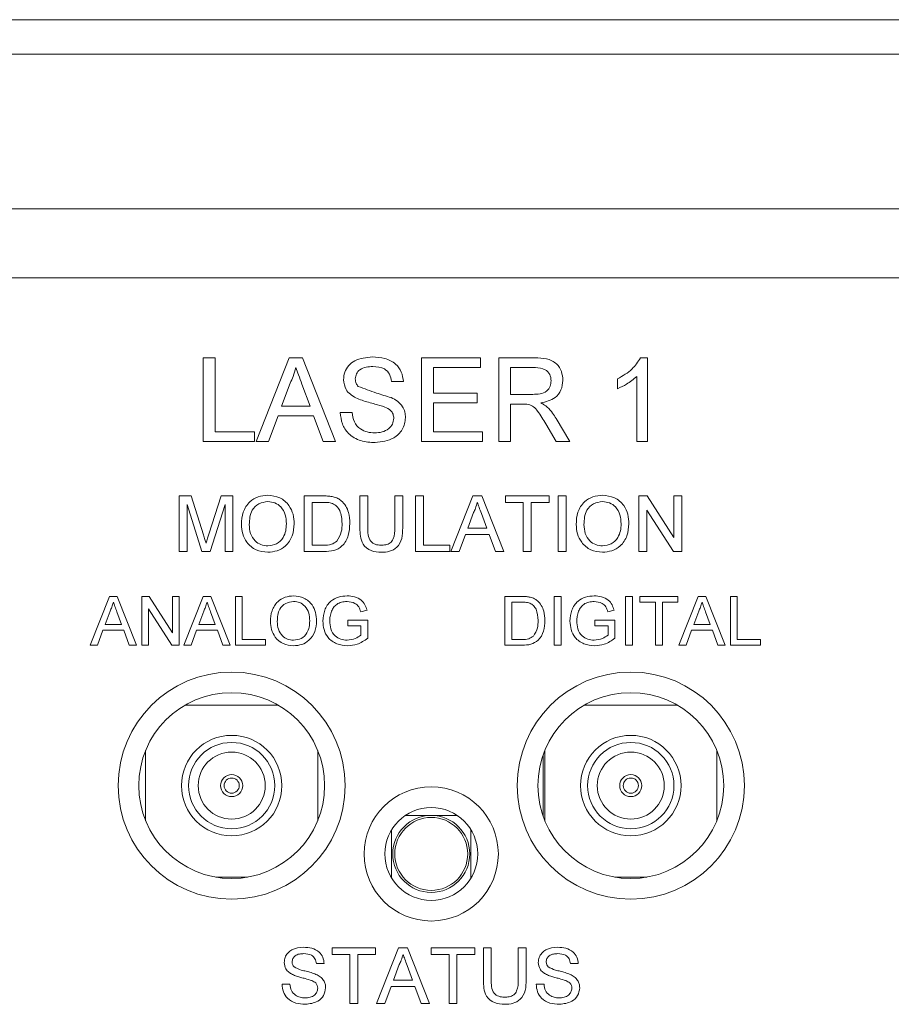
# Model space of a CAD drawing. Header units: millimetres. Extents: x 0 to 1727, y 0 to 1118.
# Tile 5 of 43: x 343 to 386, y 428 to 477. Entities that reach past the tile are written whole.
import ezdxf

# ---------------------------------------------------------------- set-up
doc = ezdxf.new("R2010")
doc.units = ezdxf.units.MM
doc.header["$LTSCALE"] = 2

msp = doc.modelspace()

# ---------------------------------------------------------------- linework, layer by layer
at = {"color": 7, "linetype": 'Continuous', "lineweight": 15}
for p, q in [((266.915, 476.697), (529.382, 476.697)), ((529.382, 475.003), (266.915, 475.003)), ((257.449, 467.383), (538.848, 467.383)), ((538.848, 463.997), (257.449, 463.997)), ((351.714, 460.053), (352.293, 460.053)), ((351.714, 455.943), (351.714, 460.053)), ((352.293, 460.053), (352.293, 456.417)), ((354.312, 455.943), (355.944, 460.053)), ((355.944, 460.053), (356.597, 460.053)), ((356.597, 460.053), (358.229, 455.943)), ((362.461, 460.053), (365.359, 460.053)), ((362.461, 455.943), (362.461, 460.053)), ((365.359, 460.053), (365.359, 459.578)), ((366.254, 460.053), (368.037, 460.053)), ((366.254, 455.943), (366.254, 460.053)), ((373.238, 460.053), (373.577, 460.053)), ((373.577, 460.053), (373.577, 455.943)), ((363.041, 459.578), (363.041, 458.314)), ((365.359, 459.578), (363.041, 459.578)), ((368.059, 459.578), (366.834, 459.578)), ((366.834, 459.578), (366.834, 458.261)), ((355.99, 458.819), (355.569, 457.682)), ((361.565, 458.894), (360.986, 458.894)), ((372.102, 458.54), (372.102, 459.025)), ((373.05, 455.943), (373.05, 459.145)), ((356.972, 457.682), (356.573, 458.762)), ((363.041, 458.314), (365.201, 458.314)), ((365.201, 458.314), (365.201, 457.84)), ((363.041, 457.84), (363.041, 456.417)), ((365.201, 457.84), (363.041, 457.84)), ((366.834, 458.261), (367.934, 458.261)), ((355.569, 457.682), (356.972, 457.682)), ((358.457, 457.366), (359.037, 457.366)), ((367.427, 457.787), (366.834, 457.787)), ((366.834, 457.787), (366.834, 455.943)), ((355.395, 457.208), (354.927, 455.943)), ((357.147, 457.208), (355.395, 457.208)), ((357.614, 455.943), (357.147, 457.208)), ((369.078, 457.078), (369.752, 455.943)), ((352.293, 456.417), (354.242, 456.417)), ((354.242, 456.417), (354.242, 455.943)), ((363.041, 456.417), (365.464, 456.417)), ((365.464, 456.417), (365.464, 455.943)), ((369.088, 455.943), (368.576, 456.811)), ((354.242, 455.943), (351.714, 455.943)), ((354.927, 455.943), (354.312, 455.943)), ((358.229, 455.943), (357.614, 455.943)), ((365.464, 455.943), (362.461, 455.943)), ((366.834, 455.943), (366.254, 455.943)), ((369.752, 455.943), (369.088, 455.943)), ((373.577, 455.943), (373.05, 455.943)), ((350.537, 453.264), (351.118, 453.264)), ((350.537, 450.525), (350.537, 453.264)), ((351.118, 453.264), (351.731, 451.342)), ((351.989, 451.375), (352.595, 453.264)), ((352.595, 453.264), (353.171, 453.264)), ((353.171, 453.264), (353.171, 450.525)), ((356.683, 453.264), (357.62, 453.264)), ((356.683, 450.525), (356.683, 453.264)), ((359.423, 453.264), (359.809, 453.264)), ((359.423, 451.688), (359.423, 453.264)), ((359.809, 453.264), (359.809, 451.706)), ((361.144, 453.264), (361.53, 453.264)), ((361.144, 451.706), (361.144, 453.264)), ((361.53, 453.264), (361.53, 451.688)), ((362.162, 453.264), (362.549, 453.264)), ((362.162, 450.525), (362.162, 453.264)), ((362.549, 453.264), (362.549, 450.841)), ((363.895, 450.525), (364.983, 453.264)), ((364.983, 453.264), (365.418, 453.264)), ((365.418, 453.264), (366.506, 450.525)), ((366.588, 453.264), (368.73, 453.264)), ((366.588, 452.948), (366.588, 453.264)), ((368.73, 453.264), (368.73, 452.948)), ((369.187, 453.264), (369.573, 453.264)), ((369.187, 450.525), (369.187, 453.264)), ((369.573, 453.264), (369.573, 450.525)), ((373.156, 453.264), (373.564, 453.264)), ((373.156, 450.525), (373.156, 453.264)), ((373.564, 453.264), (374.877, 451.22)), ((374.877, 453.264), (375.263, 453.264)), ((374.877, 451.22), (374.877, 453.264)), ((375.263, 453.264), (375.263, 450.525)), ((351.65, 450.525), (350.923, 452.843)), ((350.923, 452.843), (350.923, 450.525)), ((352.785, 452.843), (352.054, 450.525)), ((352.785, 450.525), (352.785, 452.843)), ((357.625, 452.948), (357.07, 452.948)), ((357.07, 452.948), (357.07, 450.841)), ((367.466, 452.948), (366.588, 452.948)), ((367.466, 450.525), (367.466, 452.948)), ((368.73, 452.948), (367.852, 452.948)), ((367.852, 452.948), (367.852, 450.525)), ((374.855, 450.525), (373.542, 452.569)), ((373.542, 452.569), (373.542, 450.525)), ((365.013, 452.442), (364.733, 451.684)), ((365.668, 451.684), (365.402, 452.404)), ((364.733, 451.684), (365.668, 451.684)), ((364.617, 451.367), (364.305, 450.525)), ((365.784, 451.367), (364.617, 451.367)), ((366.096, 450.525), (365.784, 451.367)), ((357.07, 450.841), (357.634, 450.841)), ((362.549, 450.841), (363.848, 450.841)), ((363.848, 450.841), (363.848, 450.525)), ((350.923, 450.525), (350.537, 450.525)), ((352.054, 450.525), (351.65, 450.525)), ((353.171, 450.525), (352.785, 450.525)), ((357.665, 450.525), (356.683, 450.525)), ((363.848, 450.525), (362.162, 450.525)), ((364.305, 450.525), (363.895, 450.525)), ((366.506, 450.525), (366.096, 450.525)), ((367.852, 450.525), (367.466, 450.525)), ((369.573, 450.525), (369.187, 450.525)), ((373.542, 450.525), (373.156, 450.525)), ((375.263, 450.525), (374.855, 450.525)), ((346.148, 445.919), (347.099, 448.316)), ((347.099, 448.316), (347.481, 448.316)), ((347.481, 448.316), (348.432, 445.919)), ((348.688, 448.316), (349.046, 448.316)), ((348.688, 445.919), (348.688, 448.316)), ((349.046, 448.316), (350.194, 446.527)), ((350.194, 448.316), (350.532, 448.316)), ((350.194, 446.527), (350.194, 448.316)), ((350.532, 448.316), (350.532, 445.919)), ((350.758, 445.919), (351.709, 448.316)), ((351.709, 448.316), (352.091, 448.316)), ((352.091, 448.316), (353.042, 445.919)), ((353.298, 448.316), (353.636, 448.316)), ((353.298, 445.919), (353.298, 448.316)), ((353.636, 448.316), (353.636, 446.195)), ((366.564, 448.316), (367.384, 448.316)), ((366.564, 445.919), (366.564, 448.316)), ((368.992, 448.316), (369.33, 448.316)), ((368.992, 445.919), (368.992, 448.316)), ((369.33, 448.316), (369.33, 445.919)), ((372.495, 448.316), (372.833, 448.316)), ((372.495, 445.919), (372.495, 448.316)), ((372.833, 448.316), (372.833, 445.919)), ((373.202, 448.316), (375.077, 448.316)), ((373.202, 448.039), (373.202, 448.316)), ((375.077, 448.316), (375.077, 448.039)), ((375.118, 445.919), (376.069, 448.316)), ((376.069, 448.316), (376.451, 448.316)), ((376.451, 448.316), (377.402, 445.919)), ((377.658, 448.316), (377.996, 448.316)), ((377.658, 445.919), (377.658, 448.316)), ((377.996, 448.316), (377.996, 446.195)), ((350.175, 445.919), (349.026, 447.707)), ((349.026, 447.707), (349.026, 445.919)), ((366.902, 448.039), (366.902, 446.195)), ((367.388, 448.039), (366.902, 448.039)), ((373.97, 448.039), (373.202, 448.039)), ((373.97, 445.919), (373.97, 448.039)), ((375.077, 448.039), (374.308, 448.039)), ((374.308, 448.039), (374.308, 445.919)), ((347.126, 447.596), (346.881, 446.933)), ((347.699, 446.933), (347.466, 447.563)), ((351.736, 447.596), (351.491, 446.933)), ((352.309, 446.933), (352.076, 447.563)), ((359.774, 447.64), (359.465, 447.562)), ((371.933, 447.64), (371.624, 447.562)), ((376.096, 447.596), (375.851, 446.933)), ((376.669, 446.933), (376.436, 447.563)), ((346.881, 446.933), (347.699, 446.933)), ((351.491, 446.933), (352.309, 446.933)), ((358.83, 447.148), (359.813, 447.148)), ((358.83, 446.871), (358.83, 447.148)), ((359.475, 446.871), (358.83, 446.871)), ((359.475, 446.417), (359.475, 446.871)), ((359.813, 447.148), (359.813, 446.261)), ((370.989, 447.148), (371.973, 447.148)), ((370.989, 446.871), (370.989, 447.148)), ((371.635, 446.871), (370.989, 446.871)), ((371.635, 446.417), (371.635, 446.871)), ((371.973, 447.148), (371.973, 446.261)), ((375.851, 446.933), (376.669, 446.933)), ((346.779, 446.656), (346.506, 445.919)), ((347.801, 446.656), (346.779, 446.656)), ((348.074, 445.919), (347.801, 446.656)), ((351.389, 446.656), (351.116, 445.919)), ((352.411, 446.656), (351.389, 446.656)), ((352.684, 445.919), (352.411, 446.656)), ((375.749, 446.656), (375.476, 445.919)), ((376.771, 446.656), (375.749, 446.656)), ((377.044, 445.919), (376.771, 446.656)), ((346.506, 445.919), (346.148, 445.919)), ((348.432, 445.919), (348.074, 445.919)), ((349.026, 445.919), (348.688, 445.919)), ((350.532, 445.919), (350.175, 445.919)), ((351.116, 445.919), (350.758, 445.919)), ((353.042, 445.919), (352.684, 445.919)), ((354.773, 445.919), (353.298, 445.919)), ((353.636, 446.195), (354.773, 446.195)), ((354.773, 446.195), (354.773, 445.919)), ((367.423, 445.919), (366.564, 445.919)), ((366.902, 446.195), (367.396, 446.195)), ((369.33, 445.919), (368.992, 445.919)), ((372.833, 445.919), (372.495, 445.919)), ((374.308, 445.919), (373.97, 445.919)), ((375.476, 445.919), (375.118, 445.919)), ((377.402, 445.919), (377.044, 445.919)), ((379.133, 445.919), (377.658, 445.919)), ((377.996, 446.195), (379.133, 446.195)), ((379.133, 446.195), (379.133, 445.919)), ((355.395, 442.972), (350.833, 442.972)), ((375.037, 442.972), (370.476, 442.972)), ((348.88, 440.737), (348.88, 437.283)), ((357.347, 437.283), (357.347, 440.737)), ((368.438, 437.509), (368.438, 440.511)), ((368.523, 440.737), (368.523, 437.283)), ((376.99, 437.283), (376.99, 440.737)), ((361.659, 437.547), (364.211, 437.547)), ((360.979, 434.467), (360.979, 436.834)), ((364.891, 436.834), (364.891, 434.467)), ((352.33, 434.506), (353.898, 434.506)), ((371.972, 434.506), (373.541, 434.506)), ((358.053, 431.024), (360.196, 431.024)), ((358.053, 430.708), (358.053, 431.024)), ((358.931, 430.708), (358.053, 430.708)), ((358.931, 428.284), (358.931, 430.708)), ((360.196, 430.708), (359.318, 430.708)), ((359.318, 430.708), (359.318, 428.284)), ((360.196, 431.024), (360.196, 430.708)), ((360.242, 428.284), (361.33, 431.024)), ((361.33, 431.024), (361.766, 431.024)), ((361.766, 431.024), (362.853, 428.284)), ((362.935, 431.024), (365.078, 431.024)), ((362.935, 430.708), (362.935, 431.024)), ((363.813, 430.708), (362.935, 430.708)), ((363.813, 428.284), (363.813, 430.708)), ((365.078, 430.708), (364.2, 430.708)), ((364.2, 430.708), (364.2, 428.284)), ((365.078, 431.024), (365.078, 430.708)), ((365.499, 431.024), (365.885, 431.024)), ((365.499, 429.448), (365.499, 431.024)), ((365.885, 431.024), (365.885, 429.466)), ((367.22, 431.024), (367.606, 431.024)), ((367.22, 429.466), (367.22, 431.024)), ((367.606, 431.024), (367.606, 429.448)), ((357.667, 430.251), (357.28, 430.251)), ((370.17, 430.251), (369.784, 430.251)), ((361.361, 430.202), (361.08, 429.443)), ((362.015, 429.443), (361.749, 430.163)), ((361.08, 429.443), (362.015, 429.443)), ((355.595, 429.233), (355.981, 429.233)), ((360.964, 429.127), (360.652, 428.284)), ((362.132, 429.127), (360.964, 429.127)), ((362.443, 428.284), (362.132, 429.127)), ((368.098, 429.233), (368.484, 429.233)), ((359.318, 428.284), (358.931, 428.284)), ((360.652, 428.284), (360.242, 428.284)), ((362.853, 428.284), (362.443, 428.284)), ((364.2, 428.284), (363.813, 428.284))]:
    msp.add_line(p, q, dxfattribs=at)
for centre, radius in [((353.114, 439.01), 5.588), ((372.756, 439.01), 5.588), ((353.114, 439.01), 4.572), ((372.756, 439.01), 4.572), ((353.114, 439.01), 2.472), ((372.756, 439.01), 2.472), ((353.114, 439.01), 2.124), ((372.756, 439.01), 2.124), ((353.114, 439.01), 1.649), ((372.756, 439.01), 1.649), ((353.114, 439.01), 0.543), ((372.756, 439.01), 0.543), ((353.114, 439.01), 0.374), ((362.935, 435.65), 3.302), ((372.756, 439.01), 0.374), ((362.935, 435.65), 2.286), ((362.935, 435.65), 1.895), ((362.935, 435.65), 1.794)]:
    msp.add_circle(centre, radius, dxfattribs=at)
for points, knots in [([(358.615, 458.98), (358.629, 459.107), (358.656, 459.36), (358.861, 459.692), (359.306, 460.035), (359.739, 460.076), (360.042, 460.105)], [0, 0, 0, 0, 0.187029, 0.374122, 0.56114, 1, 1, 1, 1]), ([(360.042, 460.105), (360.245, 460.092), (360.652, 460.067), (361.177, 459.809), (361.499, 459.372), (361.543, 459.053), (361.565, 458.894)], [0, 0, 0, 0, 0.280797, 0.560148, 0.779876, 1, 1, 1, 1]), ([(368.037, 460.053), (368.227, 460.051), (368.603, 460.047), (369.109, 459.823), (369.37, 459.389), (369.4, 459.093), (369.415, 458.945)], [0, 0, 0, 0, 0.28167, 0.559203, 0.77941, 1, 1, 1, 1]), ([(372.102, 459.025), (372.358, 459.17), (372.816, 459.429), (373.109, 459.862), (373.238, 460.053)], [0, 0, 0, 0, 0.560426, 1, 1, 1, 1]), ([(356.271, 459.578), (356.232, 459.432), (356.162, 459.17), (356.042, 458.926), (355.99, 458.819)], [0, 0, 0, 0, 0.5599155, 1, 1, 1, 1]), ([(356.573, 458.762), (356.516, 458.914), (356.415, 459.186), (356.315, 459.459), (356.271, 459.578)], [0, 0, 0, 0, 0.560003, 1, 1, 1, 1]), ([(360.065, 459.631), (359.953, 459.627), (359.73, 459.619), (359.433, 459.504), (359.231, 459.282), (359.207, 459.106), (359.195, 459.018)], [0, 0, 0, 0, 0.281293, 0.560822, 0.780684, 1, 1, 1, 1]), ([(360.986, 458.894), (360.964, 459.016), (360.92, 459.261), (360.588, 459.597), (360.263, 459.618), (360.065, 459.631)], [0, 0, 0, 0, 0.281097, 0.560287, 1, 1, 1, 1]), ([(368.836, 458.932), (368.823, 459.04), (368.798, 459.254), (368.512, 459.551), (368.231, 459.568), (368.059, 459.578)], [0, 0, 0, 0, 0.280404, 0.559981, 1, 1, 1, 1]), ([(359.222, 458.092), (359.129, 458.144), (358.945, 458.249), (358.681, 458.537), (358.64, 458.812), (358.615, 458.98)], [0, 0, 0, 0, 0.281446, 0.562272, 1, 1, 1, 1]), ([(359.195, 459.018), (359.202, 458.941), (359.214, 458.804), (359.303, 458.7), (359.342, 458.655)], [0, 0, 0, 0, 0.5596208, 1, 1, 1, 1]), ([(367.934, 458.261), (368.054, 458.264), (368.292, 458.268), (368.621, 458.384), (368.804, 458.651), (368.825, 458.838), (368.836, 458.932)], [0, 0, 0, 0, 0.281563, 0.560235, 0.779869, 1, 1, 1, 1]), ([(369.415, 458.945), (369.398, 458.784), (369.364, 458.464), (368.986, 457.989), (368.576, 457.897), (368.325, 457.84)], [0, 0, 0, 0, 0.280516, 0.560502, 1, 1, 1, 1]), ([(373.05, 459.145), (372.888, 459.01), (372.597, 458.768), (372.253, 458.609), (372.102, 458.54)], [0, 0, 0, 0, 0.5596888, 1, 1, 1, 1]), ([(359.342, 458.655), (359.639, 458.542), (360.172, 458.339), (360.717, 458.176), (360.958, 458.103)], [0, 0, 0, 0, 0.558386, 1, 1, 1, 1]), ([(360.653, 457.637), (360.491, 457.689), (360.224, 457.774), (359.845, 457.87), (359.526, 457.961), (359.323, 458.048), (359.222, 458.092)], [0, 0, 0, 0, 0.339942, 0.560028, 0.780083, 1, 1, 1, 1]), ([(360.958, 458.103), (361.067, 458.048), (361.284, 457.938), (361.52, 457.686), (361.651, 457.397), (361.664, 457.205), (361.671, 457.11)], [0, 0, 0, 0, 0.280373, 0.559912, 0.779861, 1, 1, 1, 1]), ([(368.325, 457.84), (368.389, 457.808), (368.503, 457.752), (368.601, 457.672), (368.645, 457.637)], [0, 0, 0, 0, 0.560136, 1, 1, 1, 1]), ([(360.178, 455.891), (359.939, 455.903), (359.461, 455.927), (358.86, 456.271), (358.521, 456.804), (358.479, 457.178), (358.457, 457.366)], [0, 0, 0, 0, 0.280812, 0.559564, 0.779621, 1, 1, 1, 1]), ([(359.037, 457.366), (359.06, 457.209), (359.106, 456.897), (359.411, 456.555), (359.784, 456.39), (360.03, 456.373), (360.153, 456.365)], [0, 0, 0, 0, 0.280633, 0.558677, 0.779197, 1, 1, 1, 1]), ([(361.091, 457.082), (361.085, 457.153), (361.071, 457.294), (360.921, 457.51), (360.755, 457.589), (360.653, 457.637)], [0, 0, 0, 0, 0.280091, 0.559977, 1, 1, 1, 1]), ([(367.713, 457.768), (367.66, 457.775), (367.565, 457.787), (367.469, 457.787), (367.427, 457.787)], [0, 0, 0, 0, 0.559847, 1, 1, 1, 1]), ([(368.576, 456.811), (368.449, 457.021), (368.273, 457.314), (367.987, 457.661), (367.804, 457.732), (367.713, 457.768)], [0, 0, 0, 0, 0.56088, 0.780728, 1, 1, 1, 1]), ([(368.645, 457.637), (368.737, 457.541), (368.901, 457.37), (369.024, 457.167), (369.078, 457.078)], [0, 0, 0, 0, 0.559797, 1, 1, 1, 1]), ([(360.153, 456.365), (360.276, 456.372), (360.522, 456.388), (360.84, 456.539), (361.049, 456.792), (361.077, 456.985), (361.091, 457.082)], [0, 0, 0, 0, 0.280915, 0.560812, 0.780503, 1, 1, 1, 1]), ([(361.671, 457.11), (361.638, 456.91), (361.572, 456.509), (361.015, 455.987), (360.496, 455.927), (360.178, 455.891)], [0, 0, 0, 0, 0.279941, 0.56008, 1, 1, 1, 1]), ([(353.593, 451.858), (353.606, 452.064), (353.633, 452.474), (353.953, 452.972), (354.41, 453.26), (354.732, 453.286), (354.894, 453.299)], [0, 0, 0, 0, 0.28057, 0.559575, 0.77956, 1, 1, 1, 1]), ([(354.894, 453.299), (355.095, 453.276), (355.498, 453.228), (355.942, 452.841), (356.16, 452.364), (356.181, 452.048), (356.192, 451.89)], [0, 0, 0, 0, 0.279565, 0.558586, 0.779088, 1, 1, 1, 1]), ([(357.62, 453.264), (357.711, 453.264), (357.874, 453.263), (358.034, 453.236), (358.104, 453.225)], [0, 0, 0, 0, 0.560171, 1, 1, 1, 1]), ([(358.104, 453.225), (358.185, 453.201), (358.33, 453.16), (358.45, 453.069), (358.503, 453.029)], [0, 0, 0, 0, 0.559844, 1, 1, 1, 1]), ([(358.503, 453.029), (358.583, 452.945), (358.744, 452.778), (358.901, 452.387), (358.92, 452.091), (358.931, 451.909)], [0, 0, 0, 0, 0.279769, 0.559928, 1, 1, 1, 1]), ([(370.065, 451.858), (370.078, 452.064), (370.105, 452.474), (370.425, 452.972), (370.882, 453.26), (371.205, 453.286), (371.366, 453.299)], [0, 0, 0, 0, 0.280569, 0.559573, 0.779561, 1, 1, 1, 1]), ([(371.366, 453.299), (371.568, 453.276), (371.971, 453.228), (372.414, 452.841), (372.632, 452.364), (372.653, 452.048), (372.664, 451.89)], [0, 0, 0, 0, 0.2795615, 0.5585828, 0.7790874, 1, 1, 1, 1]), ([(354.896, 452.983), (354.742, 452.962), (354.435, 452.921), (354.013, 452.507), (353.992, 452.102), (353.979, 451.854)], [0, 0, 0, 0, 0.280129, 0.559652, 1, 1, 1, 1]), ([(355.805, 451.893), (355.796, 452.042), (355.777, 452.34), (355.572, 452.718), (355.248, 452.946), (355.013, 452.971), (354.896, 452.983)], [0, 0, 0, 0, 0.280796, 0.560069, 0.779983, 1, 1, 1, 1]), ([(358.078, 452.891), (357.995, 452.912), (357.846, 452.948), (357.693, 452.948), (357.625, 452.948)], [0, 0, 0, 0, 0.559265, 1, 1, 1, 1]), ([(358.545, 451.915), (358.533, 452.132), (358.515, 452.436), (358.297, 452.763), (358.151, 452.849), (358.078, 452.891)], [0, 0, 0, 0, 0.5591492, 0.7800366, 1, 1, 1, 1]), ([(365.201, 452.948), (365.174, 452.85), (365.128, 452.676), (365.048, 452.513), (365.013, 452.442)], [0, 0, 0, 0, 0.559911, 1, 1, 1, 1]), ([(365.402, 452.404), (365.364, 452.505), (365.297, 452.687), (365.23, 452.868), (365.201, 452.948)], [0, 0, 0, 0, 0.560005, 1, 1, 1, 1]), ([(371.368, 452.983), (371.214, 452.962), (370.907, 452.921), (370.485, 452.507), (370.464, 452.102), (370.451, 451.854)], [0, 0, 0, 0, 0.280128, 0.559653, 1, 1, 1, 1]), ([(372.278, 451.893), (372.268, 452.042), (372.25, 452.34), (372.045, 452.718), (371.72, 452.946), (371.486, 452.971), (371.368, 452.983)], [0, 0, 0, 0, 0.280797, 0.560068, 0.779989, 1, 1, 1, 1]), ([(354.892, 450.489), (354.694, 450.512), (354.299, 450.558), (353.86, 450.932), (353.633, 451.393), (353.606, 451.703), (353.593, 451.858)], [0, 0, 0, 0, 0.2796, 0.558766, 0.779311, 1, 1, 1, 1]), ([(353.979, 451.854), (353.988, 451.707), (354.007, 451.415), (354.228, 451.057), (354.546, 450.838), (354.775, 450.816), (354.89, 450.806)], [0, 0, 0, 0, 0.280657, 0.559885, 0.779846, 1, 1, 1, 1]), ([(354.89, 450.806), (355.041, 450.825), (355.341, 450.863), (355.653, 451.177), (355.789, 451.54), (355.8, 451.775), (355.805, 451.893)], [0, 0, 0, 0, 0.279099, 0.55819, 0.778807, 1, 1, 1, 1]), ([(356.192, 451.89), (356.174, 451.689), (356.14, 451.288), (355.821, 450.802), (355.364, 450.535), (355.05, 450.505), (354.892, 450.489)], [0, 0, 0, 0, 0.2803534, 0.5595022, 0.7796377, 1, 1, 1, 1]), ([(358.931, 451.909), (358.917, 451.709), (358.89, 451.31), (358.611, 450.795), (358.138, 450.544), (357.823, 450.531), (357.665, 450.525)], [0, 0, 0, 0, 0.28084, 0.559951, 0.779066, 1, 1, 1, 1]), ([(358.281, 451.034), (358.373, 451.186), (358.537, 451.459), (358.543, 451.775), (358.545, 451.915)], [0, 0, 0, 0, 0.557453, 1, 1, 1, 1]), ([(360.483, 450.489), (360.309, 450.499), (359.962, 450.518), (359.553, 450.842), (359.436, 451.282), (359.427, 451.552), (359.423, 451.688)], [0, 0, 0, 0, 0.280728, 0.557904, 0.778403, 1, 1, 1, 1]), ([(359.809, 451.706), (359.81, 451.59), (359.812, 451.36), (359.914, 451.035), (360.178, 450.86), (360.361, 450.847), (360.453, 450.841)], [0, 0, 0, 0, 0.281788, 0.560122, 0.779383, 1, 1, 1, 1]), ([(360.453, 450.841), (360.533, 450.844), (360.694, 450.851), (360.929, 450.936), (361.143, 451.235), (361.143, 451.511), (361.144, 451.706)], [0, 0, 0, 0, 0.18756, 0.374239, 0.559722, 1, 1, 1, 1]), ([(361.53, 451.688), (361.527, 451.516), (361.522, 451.174), (361.292, 450.726), (360.888, 450.511), (360.618, 450.497), (360.483, 450.489)], [0, 0, 0, 0, 0.281627, 0.559157, 0.778983, 1, 1, 1, 1]), ([(371.364, 450.489), (371.167, 450.512), (370.771, 450.558), (370.333, 450.932), (370.106, 451.393), (370.078, 451.703), (370.065, 451.858)], [0, 0, 0, 0, 0.2796, 0.558766, 0.779311, 1, 1, 1, 1]), ([(370.451, 451.854), (370.461, 451.707), (370.479, 451.415), (370.7, 451.057), (371.018, 450.838), (371.248, 450.816), (371.363, 450.806)], [0, 0, 0, 0, 0.280657, 0.559886, 0.779852, 1, 1, 1, 1]), ([(371.363, 450.806), (371.513, 450.825), (371.814, 450.863), (372.125, 451.177), (372.261, 451.54), (372.272, 451.775), (372.278, 451.893)], [0, 0, 0, 0, 0.279098, 0.558193, 0.778807, 1, 1, 1, 1]), ([(372.664, 451.89), (372.647, 451.689), (372.612, 451.288), (372.293, 450.802), (371.836, 450.535), (371.522, 450.505), (371.364, 450.489)], [0, 0, 0, 0, 0.280352, 0.559503, 0.779638, 1, 1, 1, 1]), ([(351.731, 451.342), (351.754, 451.267), (351.796, 451.133), (351.836, 450.999), (351.854, 450.939)], [0, 0, 0, 0, 0.5600006, 1, 1, 1, 1]), ([(351.854, 450.939), (351.879, 451.021), (351.923, 451.166), (351.968, 451.311), (351.989, 451.375)], [0, 0, 0, 0, 0.559999, 1, 1, 1, 1]), ([(357.634, 450.841), (357.767, 450.841), (358.004, 450.841), (358.197, 450.975), (358.281, 451.034)], [0, 0, 0, 0, 0.561866, 1, 1, 1, 1]), ([(355.019, 447.086), (355.031, 447.265), (355.055, 447.624), (355.334, 448.06), (355.734, 448.312), (356.017, 448.335), (356.158, 448.347)], [0, 0, 0, 0, 0.280569, 0.559575, 0.779557, 1, 1, 1, 1]), ([(356.158, 448.347), (356.334, 448.326), (356.687, 448.284), (357.075, 447.946), (357.265, 447.528), (357.284, 447.252), (357.293, 447.113)], [0, 0, 0, 0, 0.279564, 0.558581, 0.779087, 1, 1, 1, 1]), ([(357.601, 447.106), (357.618, 447.287), (357.653, 447.649), (357.942, 448.094), (358.368, 448.315), (358.653, 448.336), (358.796, 448.347)], [0, 0, 0, 0, 0.280344, 0.5593096, 0.779318, 1, 1, 1, 1]), ([(358.796, 448.347), (358.919, 448.338), (359.165, 448.321), (359.485, 448.171), (359.688, 447.918), (359.745, 447.733), (359.774, 447.64)], [0, 0, 0, 0, 0.280406, 0.559856, 0.779461, 1, 1, 1, 1]), ([(367.384, 448.316), (367.463, 448.315), (367.605, 448.315), (367.746, 448.292), (367.807, 448.281)], [0, 0, 0, 0, 0.560165, 1, 1, 1, 1]), ([(367.807, 448.281), (367.878, 448.261), (368.005, 448.225), (368.11, 448.145), (368.156, 448.11)], [0, 0, 0, 0, 0.559828, 1, 1, 1, 1]), ([(369.76, 447.106), (369.778, 447.287), (369.813, 447.649), (370.101, 448.094), (370.528, 448.315), (370.813, 448.336), (370.956, 448.347)], [0, 0, 0, 0, 0.280346, 0.559313, 0.779317, 1, 1, 1, 1]), ([(370.956, 448.347), (371.079, 448.338), (371.324, 448.321), (371.644, 448.171), (371.848, 447.918), (371.905, 447.733), (371.933, 447.64)], [0, 0, 0, 0, 0.280406, 0.559855, 0.779464, 1, 1, 1, 1]), ([(347.29, 448.039), (347.267, 447.954), (347.226, 447.801), (347.157, 447.659), (347.126, 447.596)], [0, 0, 0, 0, 0.5599189, 1, 1, 1, 1]), ([(347.466, 447.563), (347.433, 447.652), (347.374, 447.81), (347.316, 447.969), (347.29, 448.039)], [0, 0, 0, 0, 0.559999, 1, 1, 1, 1]), ([(351.9, 448.039), (351.877, 447.954), (351.836, 447.801), (351.767, 447.659), (351.736, 447.596)], [0, 0, 0, 0, 0.5599189, 1, 1, 1, 1]), ([(352.076, 447.563), (352.043, 447.652), (351.984, 447.81), (351.926, 447.969), (351.9, 448.039)], [0, 0, 0, 0, 0.559999, 1, 1, 1, 1]), ([(356.16, 448.07), (356.025, 448.052), (355.756, 448.016), (355.387, 447.653), (355.369, 447.299), (355.357, 447.082)], [0, 0, 0, 0, 0.280126, 0.559653, 1, 1, 1, 1]), ([(356.955, 447.116), (356.947, 447.247), (356.931, 447.507), (356.751, 447.838), (356.468, 448.038), (356.262, 448.059), (356.16, 448.07)], [0, 0, 0, 0, 0.280798, 0.560069, 0.779982, 1, 1, 1, 1]), ([(358.79, 448.07), (358.7, 448.065), (358.521, 448.055), (358.289, 447.949), (358.122, 447.786), (358.06, 447.66), (358.028, 447.596)], [0, 0, 0, 0, 0.280275, 0.55996, 0.779843, 1, 1, 1, 1]), ([(359.465, 447.562), (359.438, 447.645), (359.385, 447.809), (359.151, 448.031), (358.927, 448.055), (358.79, 448.07)], [0, 0, 0, 0, 0.281605, 0.560893, 1, 1, 1, 1]), ([(367.784, 447.99), (367.711, 448.008), (367.581, 448.039), (367.447, 448.039), (367.388, 448.039)], [0, 0, 0, 0, 0.5592421, 1, 1, 1, 1]), ([(368.193, 447.135), (368.182, 447.326), (368.167, 447.591), (367.975, 447.877), (367.848, 447.952), (367.784, 447.99)], [0, 0, 0, 0, 0.559147, 0.780037, 1, 1, 1, 1]), ([(368.156, 448.11), (368.226, 448.037), (368.367, 447.891), (368.504, 447.549), (368.521, 447.289), (368.531, 447.13)], [0, 0, 0, 0, 0.279765, 0.559928, 1, 1, 1, 1]), ([(370.95, 448.07), (370.86, 448.065), (370.681, 448.055), (370.449, 447.949), (370.282, 447.786), (370.219, 447.66), (370.187, 447.596)], [0, 0, 0, 0, 0.280277, 0.559955, 0.779846, 1, 1, 1, 1]), ([(371.624, 447.562), (371.597, 447.645), (371.544, 447.809), (371.31, 448.031), (371.086, 448.055), (370.95, 448.07)], [0, 0, 0, 0, 0.281602, 0.560887, 1, 1, 1, 1]), ([(376.26, 448.039), (376.237, 447.954), (376.196, 447.801), (376.127, 447.659), (376.096, 447.596)], [0, 0, 0, 0, 0.5599189, 1, 1, 1, 1]), ([(376.436, 447.563), (376.403, 447.652), (376.344, 447.81), (376.286, 447.969), (376.26, 448.039)], [0, 0, 0, 0, 0.559999, 1, 1, 1, 1]), ([(358.028, 447.596), (357.999, 447.509), (357.947, 447.354), (357.941, 447.19), (357.939, 447.118)], [0, 0, 0, 0, 0.559779, 1, 1, 1, 1]), ([(370.187, 447.596), (370.158, 447.509), (370.107, 447.354), (370.101, 447.19), (370.098, 447.118)], [0, 0, 0, 0, 0.559778, 1, 1, 1, 1]), ([(356.156, 445.888), (355.983, 445.908), (355.637, 445.948), (355.254, 446.275), (355.055, 446.679), (355.031, 446.95), (355.019, 447.086)], [0, 0, 0, 0, 0.279602, 0.558767, 0.779311, 1, 1, 1, 1]), ([(355.357, 447.082), (355.365, 446.953), (355.382, 446.698), (355.575, 446.385), (355.853, 446.193), (356.054, 446.174), (356.155, 446.165)], [0, 0, 0, 0, 0.280655, 0.559881, 0.779844, 1, 1, 1, 1]), ([(356.155, 446.165), (356.286, 446.181), (356.549, 446.215), (356.822, 446.489), (356.941, 446.807), (356.951, 447.013), (356.955, 447.116)], [0, 0, 0, 0, 0.279095, 0.558191, 0.778806, 1, 1, 1, 1]), ([(357.293, 447.113), (357.278, 446.938), (357.248, 446.587), (356.969, 446.161), (356.569, 445.928), (356.294, 445.901), (356.156, 445.888)], [0, 0, 0, 0, 0.280353, 0.559502, 0.779635, 1, 1, 1, 1]), ([(358.823, 445.888), (358.641, 445.905), (358.278, 445.94), (357.848, 446.251), (357.634, 446.678), (357.612, 446.963), (357.601, 447.106)], [0, 0, 0, 0, 0.280193, 0.559019, 0.779279, 1, 1, 1, 1]), ([(357.939, 447.118), (357.946, 446.982), (357.961, 446.711), (358.161, 446.369), (358.476, 446.195), (358.688, 446.175), (358.794, 446.165)], [0, 0, 0, 0, 0.280807, 0.559483, 0.779452, 1, 1, 1, 1]), ([(368.531, 447.13), (368.519, 446.955), (368.495, 446.606), (368.251, 446.155), (367.837, 445.936), (367.561, 445.924), (367.423, 445.919)], [0, 0, 0, 0, 0.28084, 0.559954, 0.779073, 1, 1, 1, 1]), ([(367.962, 446.365), (368.042, 446.498), (368.186, 446.736), (368.191, 447.013), (368.193, 447.135)], [0, 0, 0, 0, 0.557452, 1, 1, 1, 1]), ([(370.982, 445.888), (370.8, 445.905), (370.437, 445.94), (370.007, 446.251), (369.794, 446.678), (369.771, 446.963), (369.76, 447.106)], [0, 0, 0, 0, 0.2801975, 0.5590184, 0.7792801, 1, 1, 1, 1]), ([(370.098, 447.118), (370.106, 446.982), (370.12, 446.711), (370.321, 446.369), (370.635, 446.195), (370.847, 446.175), (370.954, 446.165)], [0, 0, 0, 0, 0.280808, 0.559487, 0.779452, 1, 1, 1, 1]), ([(358.794, 446.165), (358.933, 446.181), (359.182, 446.211), (359.386, 446.354), (359.475, 446.417)], [0, 0, 0, 0, 0.559427, 1, 1, 1, 1]), ([(359.813, 446.261), (359.645, 446.145), (359.344, 445.937), (358.982, 445.903), (358.823, 445.888)], [0, 0, 0, 0, 0.559914, 1, 1, 1, 1]), ([(367.396, 446.195), (367.513, 446.195), (367.72, 446.196), (367.888, 446.313), (367.962, 446.365)], [0, 0, 0, 0, 0.561862, 1, 1, 1, 1]), ([(370.954, 446.165), (371.093, 446.181), (371.341, 446.211), (371.545, 446.354), (371.635, 446.417)], [0, 0, 0, 0, 0.559427, 1, 1, 1, 1]), ([(371.973, 446.261), (371.804, 446.145), (371.504, 445.937), (371.142, 445.903), (370.982, 445.888)], [0, 0, 0, 0, 0.559923, 1, 1, 1, 1]), ([(355.7, 430.309), (355.709, 430.393), (355.727, 430.562), (355.864, 430.784), (356.161, 431.012), (356.449, 431.04), (356.651, 431.059)], [0, 0, 0, 0, 0.187028, 0.374124, 0.56114, 1, 1, 1, 1]), ([(356.666, 430.743), (356.592, 430.74), (356.443, 430.735), (356.245, 430.658), (356.11, 430.51), (356.094, 430.393), (356.086, 430.334)], [0, 0, 0, 0, 0.281285, 0.56082, 0.78068, 1, 1, 1, 1]), ([(356.651, 431.059), (356.787, 431.051), (357.058, 431.034), (357.408, 430.861), (357.623, 430.57), (357.652, 430.358), (357.667, 430.251)], [0, 0, 0, 0, 0.280799, 0.560152, 0.779877, 1, 1, 1, 1]), ([(357.28, 430.251), (357.266, 430.333), (357.236, 430.496), (357.015, 430.72), (356.799, 430.734), (356.666, 430.743)], [0, 0, 0, 0, 0.281096, 0.560286, 1, 1, 1, 1]), ([(361.548, 430.708), (361.522, 430.61), (361.475, 430.435), (361.396, 430.273), (361.361, 430.202)], [0, 0, 0, 0, 0.559913, 1, 1, 1, 1]), ([(361.749, 430.163), (361.711, 430.265), (361.644, 430.446), (361.577, 430.628), (361.548, 430.708)], [0, 0, 0, 0, 0.560005, 1, 1, 1, 1]), ([(368.203, 430.309), (368.213, 430.393), (368.231, 430.562), (368.368, 430.784), (368.664, 431.012), (368.952, 431.04), (369.155, 431.059)], [0, 0, 0, 0, 0.187029, 0.374125, 0.561141, 1, 1, 1, 1]), ([(369.17, 430.743), (369.095, 430.74), (368.947, 430.735), (368.749, 430.658), (368.614, 430.51), (368.598, 430.393), (368.59, 430.334)], [0, 0, 0, 0, 0.281297, 0.560821, 0.78068, 1, 1, 1, 1]), ([(369.155, 431.059), (369.29, 431.051), (369.561, 431.034), (369.912, 430.861), (370.126, 430.57), (370.156, 430.358), (370.17, 430.251)], [0, 0, 0, 0, 0.280799, 0.560152, 0.779877, 1, 1, 1, 1]), ([(369.784, 430.251), (369.769, 430.333), (369.74, 430.496), (369.519, 430.72), (369.302, 430.734), (369.17, 430.743)], [0, 0, 0, 0, 0.281096, 0.560286, 1, 1, 1, 1]), ([(356.104, 429.717), (356.043, 429.752), (355.92, 429.821), (355.744, 430.014), (355.716, 430.197), (355.7, 430.309)], [0, 0, 0, 0, 0.281448, 0.562275, 1, 1, 1, 1]), ([(356.086, 430.334), (356.091, 430.283), (356.099, 430.192), (356.159, 430.123), (356.185, 430.092)], [0, 0, 0, 0, 0.55961, 1, 1, 1, 1]), ([(368.608, 429.717), (368.546, 429.752), (368.423, 429.821), (368.247, 430.014), (368.22, 430.197), (368.203, 430.309)], [0, 0, 0, 0, 0.2814394, 0.5622683, 1, 1, 1, 1]), ([(368.59, 430.334), (368.595, 430.283), (368.603, 430.192), (368.662, 430.123), (368.688, 430.092)], [0, 0, 0, 0, 0.55961, 1, 1, 1, 1]), ([(356.185, 430.092), (356.3, 430.034), (356.491, 429.939), (356.782, 429.876), (357.026, 429.812), (357.183, 429.754), (357.262, 429.724)], [0, 0, 0, 0, 0.338412, 0.558977, 0.779535, 1, 1, 1, 1]), ([(368.688, 430.092), (368.804, 430.034), (368.995, 429.939), (369.286, 429.876), (369.529, 429.812), (369.687, 429.754), (369.765, 429.724)], [0, 0, 0, 0, 0.338403, 0.558968, 0.779536, 1, 1, 1, 1]), ([(357.059, 429.413), (356.951, 429.448), (356.772, 429.505), (356.52, 429.569), (356.307, 429.63), (356.172, 429.688), (356.104, 429.717)], [0, 0, 0, 0, 0.33994, 0.560026, 0.78009, 1, 1, 1, 1]), ([(357.351, 429.043), (357.346, 429.091), (357.337, 429.185), (357.237, 429.329), (357.126, 429.381), (357.059, 429.413)], [0, 0, 0, 0, 0.280087, 0.55997, 1, 1, 1, 1]), ([(357.262, 429.724), (357.334, 429.688), (357.479, 429.614), (357.636, 429.446), (357.724, 429.253), (357.733, 429.126), (357.737, 429.062)], [0, 0, 0, 0, 0.280369, 0.559906, 0.779861, 1, 1, 1, 1]), ([(366.559, 428.249), (366.385, 428.259), (366.038, 428.278), (365.629, 428.602), (365.512, 429.042), (365.503, 429.312), (365.499, 429.448)], [0, 0, 0, 0, 0.280733, 0.557904, 0.778403, 1, 1, 1, 1]), ([(365.885, 429.466), (365.886, 429.35), (365.889, 429.12), (365.99, 428.795), (366.254, 428.62), (366.437, 428.607), (366.529, 428.601)], [0, 0, 0, 0, 0.281788, 0.560123, 0.779391, 1, 1, 1, 1]), ([(366.529, 428.601), (366.609, 428.604), (366.77, 428.611), (367.006, 428.696), (367.219, 428.995), (367.22, 429.271), (367.22, 429.466)], [0, 0, 0, 0, 0.18756, 0.374239, 0.55972, 1, 1, 1, 1]), ([(367.606, 429.448), (367.604, 429.276), (367.598, 428.934), (367.368, 428.486), (366.964, 428.271), (366.694, 428.257), (366.559, 428.249)], [0, 0, 0, 0, 0.281629, 0.55916, 0.778983, 1, 1, 1, 1]), ([(369.562, 429.413), (369.454, 429.448), (369.276, 429.505), (369.023, 429.569), (368.811, 429.63), (368.676, 429.688), (368.608, 429.717)], [0, 0, 0, 0, 0.339936, 0.560021, 0.780082, 1, 1, 1, 1]), ([(369.854, 429.043), (369.85, 429.091), (369.841, 429.185), (369.741, 429.329), (369.63, 429.381), (369.562, 429.413)], [0, 0, 0, 0, 0.280087, 0.55997, 1, 1, 1, 1]), ([(369.765, 429.724), (369.838, 429.688), (369.983, 429.614), (370.14, 429.446), (370.228, 429.253), (370.236, 429.126), (370.241, 429.062)], [0, 0, 0, 0, 0.28037, 0.559907, 0.779858, 1, 1, 1, 1]), ([(356.742, 428.249), (356.582, 428.257), (356.264, 428.274), (355.863, 428.503), (355.637, 428.858), (355.609, 429.108), (355.595, 429.233)], [0, 0, 0, 0, 0.2808144, 0.5595616, 0.7796191, 1, 1, 1, 1]), ([(355.981, 429.233), (355.997, 429.128), (356.028, 428.92), (356.231, 428.692), (356.479, 428.583), (356.643, 428.571), (356.725, 428.565)], [0, 0, 0, 0, 0.280633, 0.558675, 0.779195, 1, 1, 1, 1]), ([(356.725, 428.565), (356.807, 428.571), (356.971, 428.581), (357.183, 428.682), (357.323, 428.85), (357.341, 428.979), (357.351, 429.043)], [0, 0, 0, 0, 0.280912, 0.560813, 0.780504, 1, 1, 1, 1]), ([(357.737, 429.062), (357.715, 428.929), (357.671, 428.662), (357.3, 428.313), (356.954, 428.274), (356.742, 428.249)], [0, 0, 0, 0, 0.279941, 0.560078, 1, 1, 1, 1]), ([(369.246, 428.249), (369.086, 428.257), (368.768, 428.274), (368.367, 428.503), (368.141, 428.858), (368.112, 429.108), (368.098, 429.233)], [0, 0, 0, 0, 0.2808144, 0.5595616, 0.7796191, 1, 1, 1, 1]), ([(368.484, 429.233), (368.5, 429.128), (368.531, 428.92), (368.734, 428.692), (368.983, 428.583), (369.147, 428.571), (369.229, 428.565)], [0, 0, 0, 0, 0.2806295, 0.5586691, 0.7791959, 1, 1, 1, 1]), ([(369.229, 428.565), (369.311, 428.571), (369.475, 428.581), (369.687, 428.682), (369.826, 428.85), (369.845, 428.979), (369.854, 429.043)], [0, 0, 0, 0, 0.280913, 0.560815, 0.780501, 1, 1, 1, 1]), ([(370.241, 429.062), (370.219, 428.929), (370.175, 428.662), (369.803, 428.313), (369.457, 428.274), (369.246, 428.249)], [0, 0, 0, 0, 0.279941, 0.560078, 1, 1, 1, 1])]:
    msp.add_open_spline(points, degree=3, knots=knots, dxfattribs=at)

doc.saveas('drawing.dxf')
